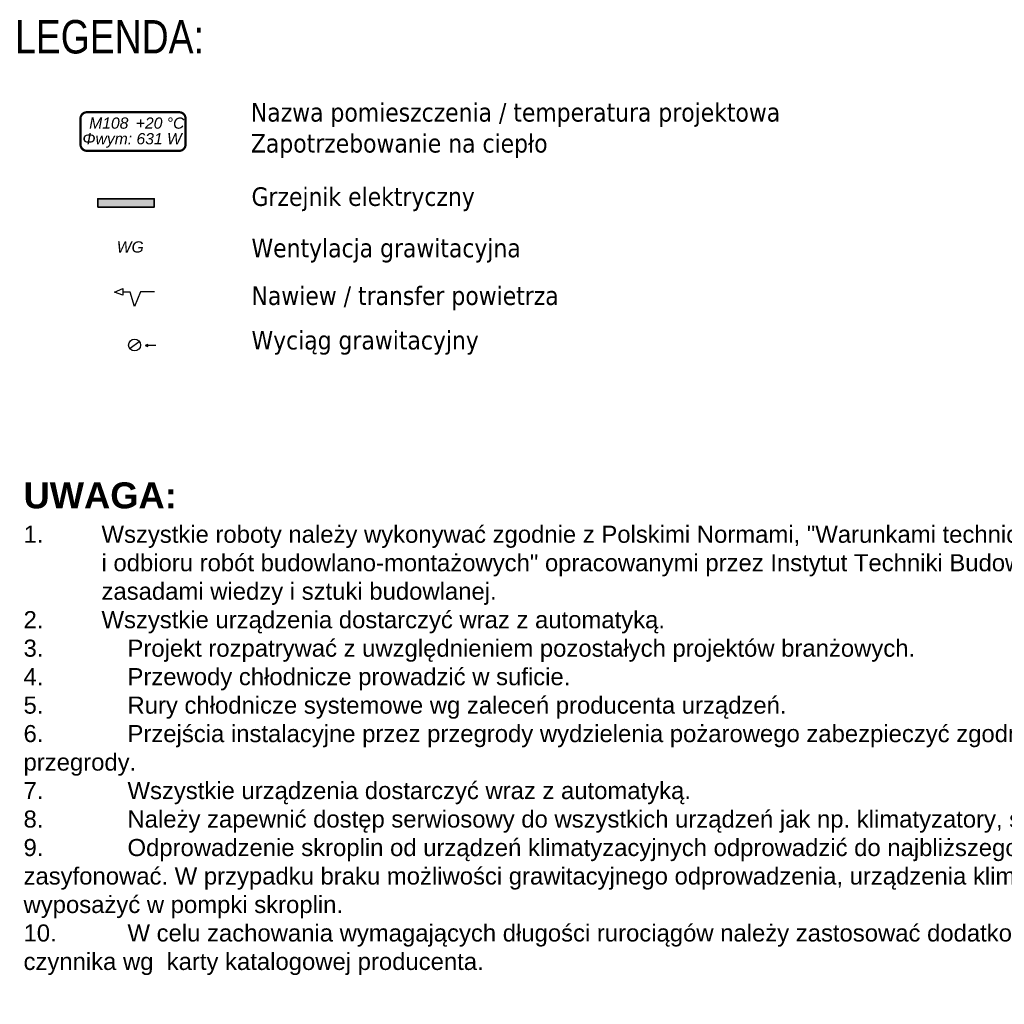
# Model space of a CAD drawing. Header units: millimetres. Extents: x -37728 to 44100, y 631619 to 691915.
# Tile 204 of 256: x 18063 to 31323, y 634863 to 648119. Entities that reach past the tile are written whole.
import ezdxf
from ezdxf.lldxf.tags import DXFTag

# ---------------------------------------------------------------- set-up
doc = ezdxf.new("R2010")
doc.units = ezdxf.units.MM
for name, color, linetype, lineweight in [('ins-grzejniki_II', 1, 'Continuous', 35), ('ins-wentylacja_wywiew', 16, 'Continuous', 30), ('ins_wentylacja nawiew', 94, 'Continuous', 30), ('ins_wentylacja wywiew', 16, 'Continuous', 30), ('Urządzenia i opisy', 7, 'Continuous', 30)]:
    doc.layers.add(name, color=color, linetype=linetype, lineweight=lineweight)
doc.layers.add('IS_Text_Konstrukcji', color=7, linetype='Continuous')
doc.layers.add('LEGENDA', color=7, linetype='Continuous')
doc.styles.add('0KOPF_TEXT', font='arial.ttf', dxfattribs={"width": 0.8})
doc.styles.get("Standard").update_dxf_attribs({"font": 'arial.ttf'})
doc.styles.add('TXT', font='tahoma.ttf')
tags = doc.linetypes.add('SOLID', pattern=[10, 10, 0]).pattern_tags.tags
tags[6:7] = [DXFTag(74, 4), DXFTag(75, 0), DXFTag(340, '0'), DXFTag(46, 0.0), DXFTag(50, 0.0), DXFTag(44, 0.0), DXFTag(45, 0.0)]
tags[4:5] = [DXFTag(74, 4), DXFTag(75, 0), DXFTag(340, '0'), DXFTag(46, 0.0), DXFTag(50, 0.0), DXFTag(44, 0.0), DXFTag(45, 0.0)]

msp = doc.modelspace()

# ---------------------------------------------------------------- hatches: boundary and pattern name
at = {"layer": 'ins-grzejniki_II'}
h = msp.add_hatch(color=256, dxfattribs=at)
h.dxf.hatch_style = 1
h.paths.add_polyline_path([(19115, 645709), (19115, 645595), (19875, 645595), (19875, 645709)])
at = {"layer": 'ins-wentylacja_wywiew'}
h = msp.add_hatch(color=256, dxfattribs=at)
h.paths.add_polyline_path([(19752, 643733), (19788, 643719), (19788, 643733)])
h.paths.add_polyline_path([(19752, 643733), (19788, 643733), (19788, 643746)])

# ---------------------------------------------------------------- linework, layer by layer
at = {"layer": 'ins-grzejniki_II'}
msp.add_lwpolyline([(19115, 645595), (19115, 645709), (19875, 645709), (19875, 645595)], close=True, dxfattribs=at)
at = {"layer": 'ins-wentylacja_wywiew'}
msp.add_line((19897, 643733, 3258), (19785, 643733, 3258), dxfattribs=at)
msp.add_lwpolyline([(19752, 643733), (19788, 643719), (19788, 643746)], close=True, dxfattribs=at)
at = {"layer": 'ins_wentylacja nawiew'}
msp.add_lwpolyline([(19877, 644454), (19692, 644454), (19610, 644259), (19552, 644452), (19452, 644452), (19452, 644409), (19338, 644452), (19452, 644498), (19452, 644452)], dxfattribs=at)
at = {"layer": 'ins_wentylacja wywiew'}
msp.add_line((19670, 643784), (19550, 643694), dxfattribs=at)
msp.add_circle((19610, 643739), 80, dxfattribs=at)
at = {"layer": 'IS_Text_Konstrukcji', "color": 0, "linetype": 'SOLID', "ltscale": 10, "const_width": 30}
msp.add_lwpolyline([(18969, 646353), (20211, 646353, 0.414214), (20297, 646440), (20297, 646787, 0.414214), (20211, 646873), (18969, 646873, 0.414214), (18882, 646787), (18882, 646440, 0.414214), (18969, 646353)], format="xyb", dxfattribs=at)

# ---------------------------------------------------------------- texts
at = {"char_height": 250, "width": 11040.81, "attachment_point": 1, "style": 'TXT'}
for s, insert in [('Nazwa pomieszczenia / temperatura projektowa\\PZapotrzebowanie na ciepło', (21177, 646997)), ('Grzejnik elektryczny ', (21185, 645862)), ('Wentylacja grawitacyjna', (21185, 645170)), ('Nawiew / transfer powietrza', (21185, 644528)), ('Wyciąg grawitacyjny', (21185, 643929))]:
    msp.add_mtext(s, dxfattribs=dict(at, insert=insert))
at = {"layer": 'IS_Text_Konstrukcji', "color": 0, "linetype": 'SOLID', "ltscale": 10, "char_height": 151.2}
for s, insert, attachment_point in [('\\fArial|b0|i1;+20 °C', (19627, 646649), 7), ('\\fArial|b0|i1;M108', (19527, 646649), 9), ('\\fArial|b0|i1;Φwym: 631 W', (19577, 646592), 2)]:
    msp.add_mtext(s, dxfattribs=dict(at, insert=insert, attachment_point=attachment_point))
at = {"layer": 'IS_Text_Konstrukcji', "linetype": 'SOLID', "insert": (19552, 645135), "char_height": 151.2, "attachment_point": 2}
msp.add_mtext('{\\fArial|b0|i1|c238|p34;WG}', dxfattribs=at)
at = {"layer": 'LEGENDA', "insert": (18115, 641890), "char_height": 350, "width": 15940.81, "attachment_point": 1}
msp.add_mtext('{\\fArial|b1|i0|c238|p34;UWAGA:\\P\\pxi-3,l3,t3;\\fArial|b0|i0|c238|p34;\\H0.65714x;1.^IWszystkie roboty należy wykonywać zgodnie z Polskimi Normami, "Warunkami technicznymi wykonania i odbioru robót budowlano-montażowych" opracowanymi przez Instytut Techniki Budowlanej oraz zasadami wiedzy i sztuki budowlanej.\\P2.^IWszystkie urządzenia dostarczyć wraz z automatyką.\\P\\C0;3.^IProjekt rozpatrywać z uwzględnieniem pozostałych projektów branżowych.}\\P{\\H0.65714x;\\C0;4.^IPrzewody chłodnicze prowadzić w suficie. \\P5.^IRury chłodnicze systemowe wg zaleceń producenta urządzeń.\\P6.^IPrzejścia instalacyjne przez przegrody wydzielenia pożarowego zabezpieczyć zgodnie z klasą danej przegrody.\\P7.^IWszystkie urządzenia dostarczyć wraz z automatyką.\\P8.^INależy zapewnić dostęp serwiosowy do wszystkich urządzeń jak np. klimatyzatory, siłowniki itp.\\P9.^IOdprowadzenie skroplin od urządzeń klimatyzacyjnych odprowadzić do najbliższego pionu i zasyfonować. W przypadku braku możliwości grawitacyjnego odprowadzenia, urządzenia klimatyzacyjne wyposażyć w pompki skroplin. \\P10.^IW celu zachowania wymagających długości rurociągów należy zastosować dodatkowe doładowanie czynnika wg  karty katalogowej producenta.}', dxfattribs=at)
at = {"layer": 'Urządzenia i opisy', "insert": (26704, 647886), "char_height": 450, "width": 17406.04, "attachment_point": 5, "style": '0KOPF_TEXT'}
msp.add_mtext('\\A1;\\pxql;LEGENDA:', dxfattribs=at)

doc.saveas('drawing.dxf')
